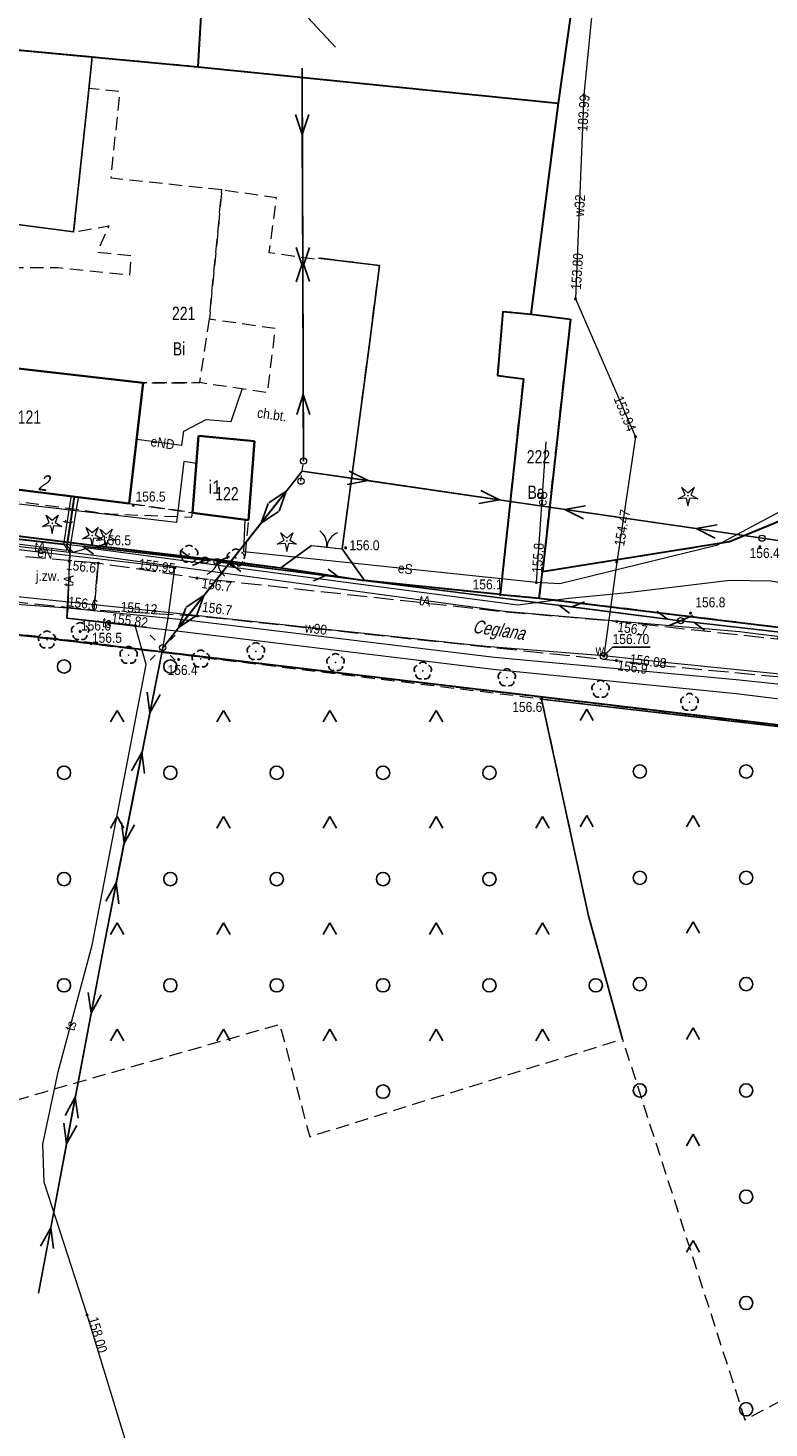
# Model space of a CAD drawing. Header units: metres. Extents: x 5548743 to 5556416, y 5707500 to 5714000.
# Tile 58 of 203: x 5554710 to 5554793, y 5709124 to 5709282. Entities that reach past the tile are written whole.
import ezdxf
from ezdxf.enums import TextEntityAlignment as Align

# ---------------------------------------------------------------- set-up
doc = ezdxf.new("R2010")
doc.units = ezdxf.units.M
doc.header["$MEASUREMENT"] = 0
for name, pattern in [('1.5_0.75', [2.25, 1.5, -0.75]), ('2.25_0.75', [3, 2.25, -0.75]), ('219-1000', [0]), ('otob_1000', [0]), ('suep_nn_1000', [0]), ('suep_wn_1000', [0]), ('supp_1000', [1.25, 0.625, -0.625]), ('sutp_1000', [0])]:
    doc.linetypes.add(name, pattern=pattern)
doc.layers.get('0').update_dxf_attribs({"color": 2, "linetype": 'CONTINUOUS', "lineweight": 5})
for name, color, linetype in [('210-oznaczenie konturu użytku gruntowego', 7, 'CONTINUOUS'), ('211-numer działki ewidencyjnej', 7, 'CONTINUOUS'), ('217-kontur klasyfikacyjny', 7, 'CONTINUOUS'), ('218-kontur użytku gruntowego', 7, 'CONTINUOUS'), ('219-działka ewidencyjna', 7, 'CONTINUOUS'), ('238-Punkt adresowy budynku', 7, 'CONTINUOUS'), ('312-budynek ewidencyjny', 7, 'CONTINUOUS'), ('312-oznaczenie budynku ewidencyjnego', 7, 'CONTINUOUS'), ('312-oznaczenie budynku ewidencyjnego-Atr117', 7, 'CONTINUOUS'), ('994-Nazwa ulicy', 7, 'CONTINUOUS'), ('brama', 7, 'CONTINUOUS'), ('chodnik', 7, 'CONTINUOUS'), ('chodnik-Atr17', 7, 'CONTINUOUS'), ('drzewo iglaste', 7, 'CONTINUOUS'), ('drzewo liściaste', 7, 'CONTINUOUS'), ('jezdnia', 7, 'CONTINUOUS'), ('jezdnia-Atr17', 7, 'CONTINUOUS'), ('latarnia', 7, 'CONTINUOUS'), ('ogrodzenie trwałe', 7, 'CONTINUOUS'), ('pikieta naturalna', 7, 'CONTINUOUS'), ('pikieta naturalna-Atr2', 7, 'CONTINUOUS'), ('przewód elektroenergetyczny niskiego napięcia', 7, 'CONTINUOUS'), ('przewód elektroenergetyczny podziemny', 7, 'CONTINUOUS'), ('przewód elektroenergetyczny podziemny-Atr1', 7, 'CONTINUOUS'), ('przewód elektroenergetyczny wysokiego napięcia', 7, 'CONTINUOUS'), ('przewód telekomunikacyjny napowietrzny', 7, 'CONTINUOUS'), ('przewód telekomunikacyjny podziemny', 7, 'CONTINUOUS'), ('przewód telekomunikacyjny podziemny-Atr1', 7, 'CONTINUOUS'), ('przewód wodociągowy', 7, 'CONTINUOUS'), ('przewód wodociągowy-Atr1', 7, 'CONTINUOUS'), ('rzedna', 7, 'CONTINUOUS'), ('rzedna-Atr2', 7, 'CONTINUOUS'), ('słup przewodów napowietrznych', 7, 'CONTINUOUS'), ('teren zalesiony', 7, 'CONTINUOUS'), ('właz do komory lub kanału - okrągły', 7, 'CONTINUOUS'), ('właz do komory lub kanału - okrągły-Atr17', 7, 'CONTINUOUS')]:
    doc.layers.add(name, color=color, linetype=linetype)
doc.styles.get("Standard").update_dxf_attribs({"font": 'Working1250', "width": 0.75})
doc.linetypes.add('902-1000', pattern='A,5,0,[1,ksztalty.shx,S=1,R=0,X=0,Y=0],5', length=10)

# ---------------------------------------------------------------- blocks, each defined once
blk = doc.blocks.new('SUEP3')
at = {"color": 0, "linetype": 'Continuous'}
for p, q in [((0, 0), (18.004, 0)), ((18.004, 0), (15.004, 1.125)), ((15.004, 1.125), (16.504, 0)), ((18.004, 0), (15.004, -1.125)), ((16.504, 0), (15.004, -1.125)), ((18.004, 0), (40.504, 0)), ((40.504, 0), (37.504, 1.125)), ((37.504, 1.125), (39.004, 0)), ((40.504, 0), (37.504, -1.125)), ((39.004, 0), (37.504, -1.125))]:
    blk.add_line(p, q, dxfattribs=at)
blk = doc.blocks.new('SM05')
at = {"color": 0, "linetype": 'Continuous', "lineweight": 13}
blk.add_circle((0, 0), 0.35, dxfattribs=at)
blk = doc.blocks.new('SUEP1')
at = {"color": 0, "linetype": 'Continuous'}
for p, q in [((0, 0), (7.5, 0)), ((7.5, 0), (5.25, 0.75)), ((7.5, 0), (5.25, -0.75)), ((7.5, 0), (22.5, 0)), ((22.5, 0), (20.25, 0.75)), ((22.5, 0), (20.25, -0.75))]:
    blk.add_line(p, q, dxfattribs=at)
blk = doc.blocks.new('US15')
at = {"color": 0, "linetype": 'Continuous', "lineweight": 13}
blk.add_circle((0, 0), 0.35, dxfattribs=at)
blk = doc.blocks.new('SM01')
at = {"color": 0, "linetype": 'Continuous', "lineweight": 13}
for p, q in [((-0.848, 0.848), (-1.414, 1.414)), ((0.849, 0.848), (1.414, 1.414)), ((-0.848, -0.849), (-1.414, -1.414)), ((0.849, -0.849), (1.414, -1.414))]:
    blk.add_line(p, q, dxfattribs=at)
blk.add_circle((0, 0), 0.35, dxfattribs=at)
blk = doc.blocks.new('PW01')
at = {"linetype": 'Continuous', "lineweight": 13}
h = blk.add_hatch(color=0, dxfattribs=at)
edge = h.paths.add_edge_path()
edge.add_arc((0, 0), 0.18, 0, 360)
blk = doc.blocks.new('OP021')
at = {"linetype": 'Continuous', "lineweight": 13}
h = blk.add_hatch(color=0, dxfattribs=at)
edge = h.paths.add_edge_path()
edge.add_arc((0, 0), 0.1, 0, 360)
at = {"color": 0, "linetype": 'Continuous', "lineweight": -3}
for centre, start, end in [((-0.476, 0.154), 110.388, 213.756), ((0, 0.5), 38.316, 141.684), ((0.476, 0.154), 326.244, 69.612), ((-0.294, -0.404), 182.272, 285.64), ((0.294, -0.404), 254.36, 357.728), ((0.294, -0.404), 254.36, 357.728)]:
    blk.add_arc(centre, 0.5, start, end, dxfattribs=at)
blk = doc.blocks.new('OK02')
at = {"color": 0, "linetype": 'Continuous', "lineweight": 0}
for centre, start, end in [((-2, 0), 0, 60), ((2, 0), 120, 180)]:
    blk.add_arc(centre, 2, start, end, dxfattribs=at)
blk = doc.blocks.new('OP011')
at = {"linetype": 'Continuous', "lineweight": 13}
h = blk.add_hatch(color=0, dxfattribs=at)
edge = h.paths.add_edge_path()
edge.add_arc((0, 0), 0.1, 0, 360)
at = {"color": 0, "linetype": 'Continuous', "lineweight": 13}
for p, q in [((-1.099, -0.357), (-0.324, 0.105)), ((-0.324, 0.105), (-0.679, 0.935)), ((-0.679, 0.935), (0, 0.341)), ((0, 0.341), (0.679, 0.935)), ((0.679, 0.935), (0.324, 0.105)), ((0.324, 0.105), (1.099, -0.357)), ((-0.2, -0.275), (-1.099, -0.357)), ((-0.2, -0.275), (0, -1.155)), ((0, -1.155), (0.2, -0.275)), ((1.099, -0.357), (0.2, -0.275))]:
    blk.add_line(p, q, dxfattribs=at)
blk = doc.blocks.new('SUTP')
at = {"color": 0, "linetype": 'Continuous'}
for p, q in [((0, 0), (1.299, 0.75)), ((0, 0), (13.848, 0)), ((2.799, -0.75), (1.5, 0)), ((11.049, -0.75), (12.348, 0)), ((13.848, 0), (12.549, 0.75))]:
    blk.add_line(p, q, dxfattribs=at)
blk = doc.blocks.new('US22')
at = {"color": 0, "linetype": 'Continuous', "lineweight": 0}
blk.add_circle((0, 0), 0.4, dxfattribs=at)
blk = doc.blocks.new('OTZK3')
at = {"color": 0, "linetype": 'Continuous'}
for p, q in [((-0.75, -0.433), (0, 0.866)), ((0, 0.866), (0.75, -0.433))]:
    blk.add_line(p, q, dxfattribs=at)
blk = doc.blocks.new('OTZK1')
at = {"color": 0, "linetype": 'Continuous'}
blk.add_circle((0, 0), 0.75, dxfattribs=at)

msp = doc.modelspace()

# ---------------------------------------------------------------- linework, layer by layer
at = {"layer": '217-kontur klasyfikacyjny', "color": 3, "linetype": '1.5_0.75', "lineweight": 18, "flags": 128}
for points in [[(5554770.63, 5709282.66), (5554769.35, 5709273.57)], [(5554769.35, 5709273.57), (5554766.29, 5709249.72)], [(5554766.29, 5709249.72), (5554770.74, 5709249.18)], [(5554770.74, 5709249.18), (5554767.58, 5709220.65)], [(5554788.71, 5709224.02), (5554829.25, 5709240.75)], [(5554767.58, 5709220.65), (5554788.71, 5709224.02)]]:
    msp.add_lwpolyline(points, dxfattribs=at)
at = {"layer": '218-kontur użytku gruntowego', "color": 70, "linetype": '1.5_0.75', "lineweight": 18, "flags": 128}
for points in [[(5554728.71, 5709277.66), (5554730.25, 5709303.92)], [(5554682.89, 5709281.93), (5554728.71, 5709277.66)], [(5554728.71, 5709277.66), (5554682.89, 5709281.93)], [(5554770.63, 5709282.66), (5554769.35, 5709273.57)], [(5554769.35, 5709273.57), (5554728.71, 5709277.66)], [(5554769.35, 5709273.57), (5554766.29, 5709249.72)], [(5554766.29, 5709249.72), (5554769.35, 5709273.57)], [(5554763.12, 5709250.05), (5554762.5, 5709242.81)], [(5554762.5, 5709242.81), (5554763.12, 5709250.05)], [(5554766.29, 5709249.72), (5554763.12, 5709250.05)], [(5554763.12, 5709250.05), (5554766.29, 5709249.72)], [(5554770.74, 5709249.18), (5554766.29, 5709249.72)], [(5554766.29, 5709249.72), (5554770.74, 5709249.18)], [(5554767.58, 5709220.65), (5554770.74, 5709249.18)], [(5554770.74, 5709249.18), (5554767.58, 5709220.65)], [(5554762.5, 5709242.81), (5554765.43, 5709242.44)], [(5554765.43, 5709242.44), (5554762.5, 5709242.81)], [(5554765.43, 5709242.44), (5554762.83, 5709218.08)], [(5554762.83, 5709218.08), (5554765.43, 5709242.44)], [(5554788.71, 5709224.02), (5554829.25, 5709240.75)], [(5554829.25, 5709240.75), (5554788.71, 5709224.02)], [(5554697.51, 5709226.05), (5554717.67, 5709223.54)], [(5554717.67, 5709223.54), (5554697.51, 5709226.05)], [(5554717.67, 5709223.54), (5554738.07, 5709221.08)], [(5554738.07, 5709221.08), (5554717.67, 5709223.54)], [(5554767.58, 5709220.65), (5554788.71, 5709224.02)], [(5554788.71, 5709224.02), (5554767.58, 5709220.65)], [(5554738.07, 5709221.08), (5554747.5, 5709219.66)], [(5554747.5, 5709219.66), (5554738.07, 5709221.08)], [(5554747.5, 5709219.66), (5554762.83, 5709218.08)], [(5554762.83, 5709218.08), (5554747.5, 5709219.66)], [(5554767.23, 5709217.68), (5554767.58, 5709220.65)], [(5554767.58, 5709220.65), (5554767.23, 5709217.68)], [(5554762.83, 5709218.08), (5554767.23, 5709217.68)], [(5554767.23, 5709217.68), (5554762.83, 5709218.08)], [(5554767.23, 5709217.68), (5554934.6, 5709197.33)], [(5554934.6, 5709197.33), (5554767.23, 5709217.68)], [(5554857.11, 5709195.87), (5554693.04, 5709215.32)], [(5554693.04, 5709215.32), (5554857.11, 5709195.87)]]:
    msp.add_lwpolyline(points, dxfattribs=at)
at = {"layer": '219-działka ewidencyjna', "color": 94, "linetype": '219-1000', "lineweight": 30, "flags": 128}
for points in [[(5554730.98, 5709316.48), (5554728.71, 5709277.66)], [(5554774.17, 5709307.69), (5554769.35, 5709273.57)], [(5554682.89, 5709281.93), (5554728.71, 5709277.66)], [(5554728.71, 5709277.66), (5554769.35, 5709273.57)], [(5554769.35, 5709273.57), (5554766.29, 5709249.72)], [(5554763.12, 5709250.05), (5554762.5, 5709242.81)], [(5554763.12, 5709250.05), (5554766.29, 5709249.72)], [(5554766.29, 5709249.72), (5554770.74, 5709249.18)], [(5554770.74, 5709249.18), (5554767.58, 5709220.65)], [(5554762.5, 5709242.81), (5554765.43, 5709242.44)], [(5554765.43, 5709242.44), (5554762.83, 5709218.08)], [(5554829.25, 5709240.75), (5554788.71, 5709224.02)], [(5554697.51, 5709226.05), (5554717.67, 5709223.54)], [(5554717.67, 5709223.54), (5554738.07, 5709221.08)], [(5554788.71, 5709224.02), (5554767.58, 5709220.65)], [(5554738.07, 5709221.08), (5554747.5, 5709219.66)], [(5554762.83, 5709218.08), (5554747.5, 5709219.66)], [(5554767.23, 5709217.68), (5554767.58, 5709220.65)], [(5554762.83, 5709218.08), (5554767.23, 5709217.68)], [(5554767.23, 5709217.68), (5554934.6, 5709197.33)], [(5554857.11, 5709195.87), (5554693.04, 5709215.32)]]:
    msp.add_lwpolyline(points, dxfattribs=at)
at = {"layer": '312-budynek ewidencyjny', "color": 252, "linetype": 'Continuous', "lineweight": 35, "flags": 128}
for points in [[(5554705.09, 5709243.98), (5554722.54, 5709241.97)], [(5554722.54, 5709241.97), (5554720.95, 5709228.34)], [(5554728.09, 5709227.32), (5554728.78, 5709236.01)], [(5554728.78, 5709236.01), (5554735.1, 5709235.39)], [(5554735.1, 5709235.39), (5554734.41, 5709226.46)], [(5554720.95, 5709228.34), (5554704.6, 5709230.37)], [(5554734.41, 5709226.46), (5554728.09, 5709227.32)]]:
    msp.add_lwpolyline(points, dxfattribs=at)
at = {"layer": 'brama', "color": 252, "linetype": 'otob_1000', "lineweight": 18, "flags": 128}
for points in [[(5554741.51, 5709223.63), (5554745, 5709223.24)], [(5554732.71, 5709221.8), (5554729.19, 5709222.2)]]:
    msp.add_lwpolyline(points, dxfattribs=at)
at = {"layer": 'chodnik', "color": 252, "linetype": '1.5_0.75', "lineweight": 18, "flags": 128}
for points in [[(5554731.41, 5709263.76), (5554718.91, 5709265.09), (5554719.91, 5709274.84), (5554716.4, 5709275.21), (5554716.31, 5709274.38), (5554714.67, 5709259.02), (5554718.66, 5709259.7), (5554717.37, 5709256.74), (5554721.15, 5709256.35), (5554720.98, 5709254.12), (5554712.95, 5709254.95), (5554708.21, 5709254.96), (5554703.61, 5709255.43), (5554690.69, 5709256.95), (5554691.52, 5709251.89), (5554697.04, 5709251.25), (5554695.03, 5709233.31), (5554698.37, 5709232.91), (5554700.44, 5709230.79), (5554701.44, 5709229.57), (5554718.72, 5709227.18), (5554728.02, 5709226.82), (5554728.09, 5709227.32), (5554720.95, 5709228.34), (5554704.6, 5709230.37), (5554704.66, 5709232.07), (5554700.65, 5709232.58), (5554700.77, 5709233.93), (5554696.16, 5709234.43), (5554696.83, 5709244.59), (5554697.78, 5709244.46), (5554698.18, 5709249.17), (5554698.97, 5709249.04), (5554699.07, 5709251.44), (5554704.88, 5709250.72), (5554704.65, 5709248.02), (5554705.5, 5709247.94), (5554705.09, 5709243.98), (5554722.54, 5709241.97), (5554728.93, 5709242), (5554730, 5709249.2)], [(5554720.95, 5709228.34), (5554728.09, 5709227.32), (5554728.78, 5709236.01), (5554735.1, 5709235.39), (5554734.41, 5709226.46), (5554733.94, 5709221.63), (5554738.07, 5709221.08), (5554741.51, 5709223.63), (5554745, 5709223.24), (5554747.98, 5709245.77), (5554749.19, 5709255.23), (5554742.33, 5709256.07), (5554742.08, 5709255.9), (5554736.76, 5709256.66), (5554737.57, 5709262.85), (5554731.41, 5709263.76), (5554730, 5709249.2), (5554737.42, 5709248.14), (5554736.53, 5709240.85), (5554728.93, 5709242), (5554722.54, 5709241.97)]]:
    msp.add_lwpolyline(points, close=True, dxfattribs=at)
at = {"layer": 'jezdnia', "color": 252, "linetype": '2.25_0.75', "lineweight": 18, "flags": 128}
for points in [[(5554701.32, 5709217.98), (5554716.96, 5709216.34), (5554717.46, 5709221.61), (5554702.01, 5709223)], [(5554717.46, 5709221.61), (5554716.96, 5709216.34), (5554728.64, 5709215.67), (5554775.93, 5709210.62), (5554782.05, 5709209.96), (5554826.5, 5709205.74), (5554878.37, 5709198.24), (5554943.14, 5709190.66), (5555001.12, 5709182.04), (5555003.76, 5709177.73), (5555010.54, 5709177.44), (5555013.5, 5709180.41), (5555057.53, 5709174.57), (5555076.46, 5709171.71), (5555082.17, 5709172.29), (5555083.25, 5709176.06), (5555059.01, 5709179.27), (5555001.7, 5709187.38), (5554966.18, 5709191.8), (5554963.34, 5709193.88), (5554961.49, 5709196.41), (5554957.2, 5709197.24), (5554957.81, 5709193.2), (5554943.24, 5709195.42), (5554947.46, 5709198.02), (5554940.45, 5709198.43), (5554932.83, 5709196.31), (5554879.01, 5709202.67), (5554826.73, 5709209.45), (5554775.98, 5709215.02), (5554763.05, 5709216.14), (5554728.6, 5709219.93)]]:
    msp.add_lwpolyline(points, close=True, dxfattribs=at)
at = {"layer": 'ogrodzenie trwałe', "color": 252, "linetype": '902-1000', "lineweight": 25, "flags": 128}
for points in [[(5554716.78, 5709278.78), (5554682.89, 5709281.93)], [(5554686.54, 5709262.71), (5554714.67, 5709259.02), (5554716.31, 5709274.38), (5554716.78, 5709278.78)], [(5554767.45, 5709258.72), (5554766.29, 5709249.72), (5554763.12, 5709250.05), (5554762.5, 5709242.81), (5554765.43, 5709242.44), (5554762.83, 5709218.08), (5554747.5, 5709219.66), (5554745, 5709223.24)], [(5554745, 5709223.24), (5554747.98, 5709245.77), (5554749.19, 5709255.23), (5554742.33, 5709256.07)], [(5554729.19, 5709222.2), (5554717.67, 5709223.54), (5554697.51, 5709226.05), (5554692.89, 5709230.73), (5554689.09, 5709249.82)], [(5554741.51, 5709223.63), (5554738.07, 5709221.08), (5554732.6, 5709221.81)], [(5554767.49, 5709206.27), (5554857.11, 5709195.87), (5554937.11, 5709187.8), (5554939.49, 5709187.55)], [(5554767.49, 5709206.27), (5554772.78, 5709181.8), (5554776.61, 5709167.89)]]:
    msp.add_lwpolyline(points, dxfattribs=at)
at = {"layer": 'przewód elektroenergetyczny niskiego napięcia', "color": 1, "linetype": 'suep_nn_1000', "lineweight": 18, "flags": 128}
for points in [[(5554740.46, 5709277.51), (5554740.62, 5709233.15)], [(5554740.48, 5709232.02), (5554724.73, 5709212.08)], [(5554792.37, 5709224.44), (5554740.48, 5709232.02)], [(5554740.48, 5709232.02), (5554792.37, 5709224.44)], [(5554792.37, 5709224.44), (5554740.48, 5709232.02)], [(5554740.48, 5709232.02), (5554792.37, 5709224.44)], [(5554836.33, 5709217.88), (5554792.37, 5709224.44)], [(5554836.33, 5709217.88), (5554792.37, 5709224.44)], [(5554724.73, 5709212.08), (5554718.04, 5709178.17)], [(5554718.04, 5709178.17), (5554710.71, 5709139.21)], [(5554710.71, 5709139.21), (5554718.04, 5709178.17)]]:
    msp.add_lwpolyline(points, dxfattribs=at)
at = {"layer": 'przewód elektroenergetyczny podziemny', "color": 1, "linetype": 'Continuous', "lineweight": 18, "flags": 128}
for points in [[(5554840.34, 5709260.84), (5554828.24, 5709245.47), (5554787.23, 5709223.6), (5554769.54, 5709219.28), (5554766.89, 5709219.44)], [(5554721.8, 5709235.61), (5554726.9, 5709234.93), (5554727.11, 5709236.51), (5554729.63, 5709237.85), (5554732.47, 5709237.61), (5554733.69, 5709241.28)], [(5554728.53, 5709232.89), (5554727.12, 5709233.1), (5554726.28, 5709226.2), (5554702.96, 5709228.93), (5554700.41, 5709229.68), (5554697.9, 5709232.55), (5554696.73, 5709232.75), (5554696.98, 5709234.34)], [(5554767.96, 5709235.33), (5554766.89, 5709219.44), (5554733.87, 5709222.9), (5554734.04, 5709226.51)], [(5554724.73, 5709212.08), (5554725.32, 5709215.17), (5554726.11, 5709221.11), (5554701.25, 5709223.95), (5554692.3, 5709229.6), (5554691.03, 5709233.55)]]:
    msp.add_lwpolyline(points, dxfattribs=at)
at = {"layer": 'przewód elektroenergetyczny wysokiego napięcia', "color": 1, "linetype": 'suep_wn_1000', "lineweight": 18, "flags": 128}
msp.add_lwpolyline([(5554679.64, 5709349.23), (5554744.22, 5709279.88)], dxfattribs=at)
at = {"layer": 'przewód telekomunikacyjny napowietrzny', "color": 30, "linetype": 'sutp_1000', "lineweight": 18, "flags": 128}
for points in [[(5554678.61, 5709227.83), (5554729.49, 5709221.96)], [(5554783.18, 5709215.12), (5554730.88, 5709221.78)], [(5554730.88, 5709221.78), (5554783.18, 5709215.12)], [(5554830.19, 5709209.74), (5554783.18, 5709215.12)]]:
    msp.add_lwpolyline(points, dxfattribs=at)
at = {"layer": 'przewód telekomunikacyjny podziemny', "color": 30, "linetype": 'Continuous', "lineweight": 18, "flags": 128}
for points in [[(5554704.23, 5709224.04), (5554707.18, 5709223.95), (5554713.9, 5709223.08), (5554714.8, 5709229.1)], [(5554713.59, 5709223.73), (5554714.37, 5709228.81), (5554714.42, 5709229.15)], [(5554714.7, 5709229.12), (5554713.89, 5709223.6), (5554714.62, 5709222.85)], [(5554714.2, 5709222.86), (5554715.23, 5709229.05)], [(5554697.27, 5709225.75), (5554699.43, 5709224.69), (5554708.31, 5709223.54), (5554714.2, 5709222.86)], [(5554697.64, 5709224.78), (5554698.37, 5709224.35), (5554699.9, 5709225.26), (5554713.59, 5709223.73)], [(5554742.46, 5709100), (5554741.1, 5709099.69), (5554738.17, 5709112.81), (5554732.17, 5709112.52), (5554725.41, 5709112.62), (5554722.76, 5709114.27), (5554720.98, 5709121.11), (5554716.2, 5709136.74), (5554711.35, 5709151.75), (5554711.19, 5709156.03), (5554712.94, 5709164.19), (5554716.76, 5709178.48), (5554722.88, 5709210.18), (5554721.64, 5709214.57), (5554713.91, 5709215.42), (5554714.36, 5709223.95)], [(5554713.59, 5709223.73), (5554714.2, 5709222.86)], [(5554714.2, 5709222.86), (5554714.01, 5709216.59)], [(5554925.56, 5709196.35), (5554913.94, 5709197.47), (5554852.96, 5709205.89), (5554828.91, 5709209.01), (5554789.82, 5709213.85), (5554763.3, 5709216.16), (5554727.66, 5709221.01), (5554714.2, 5709222.86)], [(5554714.62, 5709222.85), (5554716.35, 5709223.34), (5554745.1, 5709219.5), (5554764.82, 5709216.92), (5554770.56, 5709217.66), (5554777.19, 5709218.29), (5554788.73, 5709219.69), (5554793.34, 5709219.63), (5554808.74, 5709217.27), (5554823.94, 5709215.39), (5554837.22, 5709214.14), (5554847.57, 5709213.09), (5554863.12, 5709211.32), (5554890.92, 5709207.12), (5554923.12, 5709204.33), (5554945.68, 5709202.75), (5554960.36, 5709202.17), (5554963.47, 5709201.9), (5554968.33, 5709201.71)], [(5554714.62, 5709222.85), (5554716.35, 5709223.34), (5554745.1, 5709219.5), (5554764.82, 5709216.92), (5554770.56, 5709217.66), (5554777.19, 5709218.29), (5554788.73, 5709219.69), (5554793.34, 5709219.63), (5554808.74, 5709217.27), (5554823.94, 5709215.39), (5554837.22, 5709214.14), (5554847.57, 5709213.09), (5554863.12, 5709211.32), (5554890.92, 5709207.12), (5554923.12, 5709204.33), (5554945.68, 5709202.75), (5554960.36, 5709202.17), (5554963.47, 5709201.9), (5554968.33, 5709201.71)], [(5554697.09, 5709214.36), (5554699.95, 5709217.11), (5554702.94, 5709217.38), (5554714.01, 5709216.59)], [(5554714.01, 5709216.59), (5554713.9, 5709215.42), (5554727.27, 5709213.85), (5554762.04, 5709209.65), (5554789.46, 5709206.89), (5554828.23, 5709202.12), (5554850.71, 5709199.22), (5554908.67, 5709191.73), (5554933.91, 5709190.97), (5554958.48, 5709187.69), (5555003.43, 5709179.99), (5555037.45, 5709174.45), (5555074.43, 5709169.6)], [(5554714.01, 5709216.59), (5554727.68, 5709215.19), (5554762.17, 5709211.02), (5554789.45, 5709208.5), (5554828.27, 5709204.42), (5554851.1, 5709201.05), (5554908.76, 5709192.88), (5554934.14, 5709192.42), (5554958.65, 5709188.65), (5555002.81, 5709180.94), (5555037.7, 5709175.74), (5555074.67, 5709170.26)]]:
    msp.add_lwpolyline(points, dxfattribs=at)
at = {"layer": 'przewód wodociągowy', "color": 5, "linetype": 'Continuous', "lineweight": 18, "flags": 128}
for points in [[(5554766.37, 5709303.81), (5554775.37, 5709298.81), (5554773.43, 5709286.33), (5554772.26, 5709274.49), (5554771.31, 5709251.46), (5554778.08, 5709235.9), (5554775.97, 5709221.75), (5554774.5, 5709211.14)], [(5554959.04, 5709190.38), (5554937.03, 5709192.26), (5554904.65, 5709194.53), (5554862.86, 5709200.97), (5554830.73, 5709205.41), (5554781.39, 5709210.41), (5554774.5, 5709211.14), (5554761.18, 5709212.2), (5554723.86, 5709216.19), (5554697.55, 5709218.93), (5554690.19, 5709218.76), (5554687.21, 5709193.04), (5554688.15, 5709180.99), (5554690.96, 5709170.79)]]:
    msp.add_lwpolyline(points, dxfattribs=at)
at = {"layer": 'rzedna-Atr2', "color": 252, "flags": 128}
msp.add_lwpolyline([(5554774.5, 5709211.14), (5554775.5, 5709212.14), (5554779.727, 5709212.14)], dxfattribs=at)
at = {"layer": 'słup przewodów napowietrznych', "color": 252, "linetype": 'supp_1000', "lineweight": 18, "flags": 128}
for points in [[(5554740.33, 5709230.88), (5554740.62, 5709233.15)], [(5554729.49, 5709221.96), (5554730.88, 5709221.78)]]:
    msp.add_lwpolyline(points, dxfattribs=at)
at = {"layer": 'teren zalesiony', "color": 3, "linetype": '1.5_0.75', "lineweight": 18, "flags": 128}
for points in [[(5554691.6, 5709207.65), (5554690.51, 5709182), (5554696.52, 5709157.57), (5554711.31, 5709161.91), (5554737.93, 5709169.57), (5554741.32, 5709156.87), (5554776.61, 5709167.89), (5554772.78, 5709181.8), (5554767.49, 5709206.27), (5554725.82, 5709211.37), (5554716.75, 5709212.63), (5554700.71, 5709214.47), (5554696.28, 5709213.23)], [(5554767.49, 5709206.27), (5554772.78, 5709181.8), (5554776.61, 5709167.89), (5554790.44, 5709124.91), (5554795.71, 5709127.71), (5554796.1, 5709122.9), (5554791.4, 5709120.25), (5554795.42, 5709095.54), (5554802.86, 5709050.38), (5554963.6, 5709049.01), (5554965.73, 5709064.25), (5554965.39, 5709079.34), (5554968.14, 5709086.47), (5554970.76, 5709097.04), (5554959.14, 5709101.21), (5554923.37, 5709133.18), (5554926.17, 5709143.33), (5554927.18, 5709146.74), (5554927.63, 5709151.29), (5554927.74, 5709151.67), (5554929.46, 5709157.94), (5554930.87, 5709163.06), (5554939.49, 5709187.55), (5554937.11, 5709187.8), (5554857.11, 5709195.87)]]:
    msp.add_lwpolyline(points, close=True, dxfattribs=at)

# ---------------------------------------------------------------- block references
at = {"layer": 'brama', "color": 252, "linetype": 'Continuous', "lineweight": 18}
for p, rotation in [((5554743.255, 5709223.435), 353.624), ((5554730.95, 5709222), 173.517)]:
    msp.add_blockref('OK02', p, dxfattribs=dict(at, rotation=rotation))
at = {"layer": 'drzewo iglaste', "color": 94, "linetype": 'Continuous', "lineweight": 18}
for p in [(5554784.01, 5709229.23), (5554712.26, 5709226.12), (5554716.77, 5709224.73), (5554718.37, 5709224.53), (5554738.75, 5709224.11)]:
    msp.add_blockref('OP011', p, dxfattribs=at)
at = {"layer": 'drzewo liściaste', "color": 3, "linetype": 'Continuous', "lineweight": 18}
for p in [(5554727.71, 5709222.64), (5554732.98, 5709222.22), (5554715.41, 5709213.91), (5554711.67, 5709212.97), (5554720.89, 5709211.22), (5554729.02, 5709210.81), (5554735.25, 5709211.65), (5554744.24, 5709210.41), (5554754.09, 5709209.46), (5554763.57, 5709208.69), (5554774.14, 5709207.4), (5554784.18, 5709205.92)]:
    msp.add_blockref('OP021', p, dxfattribs=at)
at = {"layer": 'latarnia', "color": 252, "linetype": 'Continuous', "lineweight": 18}
msp.add_blockref('SM01', (5554724.73, 5709212.08), dxfattribs=at)
at = {"layer": 'pikieta naturalna', "color": 252, "linetype": 'Continuous', "lineweight": 13}
for p in [(5554721.41, 5709228.15), (5554717.67, 5709223.54), (5554745.38, 5709223.35), (5554792.12, 5709223.47), (5554717.46, 5709221.61), (5554728.6, 5709219.93), (5554762.83, 5709218.08), (5554716.96, 5709216.34), (5554728.64, 5709215.67), (5554775.98, 5709215.02), (5554784.3, 5709215.97), (5554715.41, 5709213.91), (5554716.65, 5709212.53), (5554726.53, 5709210.75), (5554775.93, 5709210.62), (5554767.49, 5709206.27)]:
    msp.add_blockref('PW01', p, dxfattribs=at)
at = {"layer": 'przewód elektroenergetyczny niskiego napięcia', "color": 1, "linetype": 'Continuous', "lineweight": 18}
for p, rotation in [((5554740.46, 5709277.51), 270.207), ((5554740.62, 5709233.15), 90.20700000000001), ((5554740.48, 5709232.02), 231.696), ((5554740.48, 5709232.02), 351.689), ((5554740.48, 5709232.02), 351.689), ((5554724.73, 5709212.08), 51.69600000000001), ((5554792.37, 5709224.44), 171.689), ((5554792.37, 5709224.44), 171.689), ((5554792.37, 5709224.44), 351.513), ((5554792.37, 5709224.44), 351.513), ((5554724.73, 5709212.08), 258.84), ((5554718.04, 5709178.17), 78.84), ((5554718.04, 5709178.17), 259.345), ((5554710.71, 5709139.21), 79.345)]:
    msp.add_blockref('SUEP1', p, dxfattribs=dict(at, rotation=rotation))
at = {"layer": 'przewód elektroenergetyczny wysokiego napięcia', "color": 1, "linetype": 'Continuous', "lineweight": 18, "rotation": 132.96}
msp.add_blockref('SUEP3', (5554744.22, 5709279.88), dxfattribs=at)
at = {"layer": 'przewód telekomunikacyjny napowietrzny', "color": 30, "linetype": 'Continuous', "lineweight": 18}
for p, rotation in [((5554729.49, 5709221.96), 173.419), ((5554730.88, 5709221.78), 352.7430000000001), ((5554783.18, 5709215.12), 172.743), ((5554783.18, 5709215.12), 353.471)]:
    msp.add_blockref('SUTP', p, dxfattribs=dict(at, rotation=rotation))
at = {"layer": 'rzedna', "color": 5, "linetype": 'Continuous', "lineweight": 18}
for p in [(5554772.26, 5709274.49), (5554771.31, 5709251.46), (5554778.08, 5709235.9), (5554775.97, 5709221.75), (5554723.86, 5709216.19), (5554774.5, 5709211.14), (5554781.39, 5709210.41)]:
    msp.add_blockref('PW01', p, dxfattribs=at)
at = {"layer": 'rzedna', "color": 1, "linetype": 'Continuous', "lineweight": 18}
for p in [(5554726.11, 5709221.11), (5554766.89, 5709219.44)]:
    msp.add_blockref('PW01', p, dxfattribs=at)
at = {"layer": 'rzedna', "color": 30, "linetype": 'Continuous', "lineweight": 18}
for p in [(5554721.64, 5709214.57), (5554716.2, 5709136.74)]:
    msp.add_blockref('PW01', p, dxfattribs=at)
at = {"layer": 'słup przewodów napowietrznych', "color": 252, "linetype": 'Continuous', "lineweight": 18}
for name, p in [('SM05', (5554740.62, 5709233.15)), ('SM05', (5554740.33, 5709230.88)), ('US15', (5554792.37, 5709224.44)), ('SM05', (5554729.49, 5709221.96)), ('SM05', (5554730.88, 5709221.78)), ('US15', (5554783.18, 5709215.12)), ('US15', (5554724.73, 5709212.08))]:
    msp.add_blockref(name, p, dxfattribs=at)
at = {"layer": 'teren zalesiony', "color": 3, "linetype": 'Continuous', "lineweight": 18}
for name, p in [('OTZK1', (5554713.596, 5709209.956)), ('OTZK1', (5554725.596, 5709209.956)), ('OTZK3', (5554719.596, 5709204.136)), ('OTZK3', (5554731.596, 5709204.136)), ('OTZK3', (5554743.596, 5709204.136)), ('OTZK3', (5554755.596, 5709204.136)), ('OTZK3', (5554772.576, 5709204.276)), ('OTZK1', (5554713.596, 5709197.956)), ('OTZK1', (5554725.596, 5709197.956)), ('OTZK1', (5554737.596, 5709197.956)), ('OTZK1', (5554749.596, 5709197.956)), ('OTZK1', (5554761.596, 5709197.956)), ('OTZK1', (5554778.576, 5709198.096)), ('OTZK1', (5554790.576, 5709198.096)), ('OTZK3', (5554719.596, 5709192.136)), ('OTZK3', (5554731.596, 5709192.136)), ('OTZK3', (5554743.596, 5709192.136)), ('OTZK3', (5554755.596, 5709192.136)), ('OTZK3', (5554767.596, 5709192.136)), ('OTZK3', (5554772.576, 5709192.276)), ('OTZK3', (5554784.576, 5709192.276)), ('OTZK1', (5554713.596, 5709185.956)), ('OTZK1', (5554725.596, 5709185.956)), ('OTZK1', (5554737.596, 5709185.956)), ('OTZK1', (5554749.596, 5709185.956)), ('OTZK1', (5554761.596, 5709185.956)), ('OTZK1', (5554778.576, 5709186.096)), ('OTZK1', (5554790.576, 5709186.096)), ('OTZK3', (5554719.596, 5709180.136)), ('OTZK3', (5554731.596, 5709180.136)), ('OTZK3', (5554743.596, 5709180.136)), ('OTZK3', (5554755.596, 5709180.136)), ('OTZK3', (5554767.596, 5709180.136)), ('OTZK3', (5554784.576, 5709180.276)), ('OTZK1', (5554713.596, 5709173.956)), ('OTZK1', (5554725.596, 5709173.956)), ('OTZK1', (5554737.596, 5709173.956)), ('OTZK1', (5554749.596, 5709173.956)), ('OTZK1', (5554761.596, 5709173.956)), ('OTZK1', (5554773.596, 5709173.956)), ('OTZK1', (5554778.576, 5709174.096)), ('OTZK1', (5554790.576, 5709174.096)), ('OTZK3', (5554784.576, 5709168.276)), ('OTZK3', (5554719.596, 5709168.136)), ('OTZK3', (5554731.596, 5709168.136)), ('OTZK3', (5554743.596, 5709168.136)), ('OTZK3', (5554755.596, 5709168.136)), ('OTZK3', (5554767.596, 5709168.136)), ('OTZK1', (5554749.596, 5709161.956)), ('OTZK1', (5554778.576, 5709162.096)), ('OTZK1', (5554790.576, 5709162.096)), ('OTZK3', (5554784.576, 5709156.276)), ('OTZK1', (5554790.576, 5709150.096)), ('OTZK3', (5554784.576, 5709144.276)), ('OTZK1', (5554790.576, 5709138.096)), ('OTZK1', (5554790.576, 5709126.096))]:
    msp.add_blockref(name, p, dxfattribs=at)
at = {"layer": 'właz do komory lub kanału - okrągły', "color": 252, "linetype": 'Continuous', "lineweight": 18}
msp.add_blockref('US22', (5554774.5, 5709211.14), dxfattribs=at)

# ---------------------------------------------------------------- texts
at = {"layer": '210-oznaczenie konturu użytku gruntowego', "color": 70, "linetype": 'Continuous', "lineweight": 18, "width": 0.79}
for s, p in [('Bi', (5554725.87, 5709245.07)), ('Ba', (5554765.9, 5709228.88))]:
    msp.add_text(s, height=1.5, dxfattribs=at).set_placement(p)
at = {"layer": '211-numer działki ewidencyjnej', "color": 94, "linetype": 'Continuous', "lineweight": 30, "width": 0.79}
for s, p in [('221', (5554725.78, 5709249.07)), ('222', (5554765.81, 5709232.88))]:
    msp.add_text(s, height=1.5, dxfattribs=at).set_placement(p)
at = {"layer": '238-Punkt adresowy budynku', "color": 252, "linetype": 'Continuous', "lineweight": 18, "oblique": 15, "width": 0.79}
msp.add_text('2', height=1.8, rotation=-8.371, dxfattribs=at).set_placement((5554711.11, 5709229.82), align=Align.CENTER)
at = {"layer": '312-oznaczenie budynku ewidencyjnego', "color": 252, "linetype": 'Continuous', "lineweight": 18, "width": 0.79}
for s, p in [('121', (5554708.37, 5709237.36)), ('122', (5554730.66, 5709228.71))]:
    msp.add_text(s, height=1.5, dxfattribs=at).set_placement(p)
at = {"layer": '312-oznaczenie budynku ewidencyjnego-Atr117', "color": 252, "width": 0.9}
msp.add_text('i1', height=1.5, dxfattribs=at).set_placement((5554730.62, 5709230.21), align=Align.MIDDLE_CENTER)
at = {"layer": '994-Nazwa ulicy', "color": 252, "linetype": 'Continuous', "lineweight": 18, "oblique": 15, "width": 0.79}
msp.add_text('Ceglana', height=1.5, rotation=351.653, dxfattribs=at).set_placement((5554759.74, 5709214.53), align=Align.MIDDLE_LEFT)
at = {"layer": 'chodnik-Atr17', "color": 252, "width": 0.9}
msp.add_text('ch.bt.', height=1.125, rotation=351.957, dxfattribs=at).set_placement((5554735.34, 5709238.07))
at = {"layer": 'jezdnia-Atr17', "color": 252, "width": 0.9}
msp.add_text('j.zw.', height=1.125, dxfattribs=at).set_placement((5554710.41, 5709219.62))
at = {"layer": 'pikieta naturalna-Atr2', "color": 252, "width": 0.9}
for s, p in [('156.5', (5554721.67, 5709228.58)), ('156.5', (5554717.77, 5709223.64)), ('156.0', (5554745.81, 5709223.08)), ('156.4', (5554790.96, 5709222.2)), ('156.1', (5554759.71, 5709218.66)), ('156.8', (5554784.84, 5709216.64)), ('156.6', (5554715.51, 5709214.01)), ('156.5', (5554716.75, 5709212.63)), ('156.4', (5554725.28, 5709209)), ('156.6', (5554764.18, 5709204.82))]:
    msp.add_text(s, height=1.125, dxfattribs=at).set_placement(p)
for s, rotation, p in [('156.6', -6.61, (5554713.78, 5709220.9)), ('156.7', 352.405, (5554729.06, 5709218.82)), ('156.7', 352.592, (5554729.12, 5709216.15)), ('156.7', 352.423, (5554776, 5709213.89)), ('156.9', 352.528, (5554776, 5709209.54))]:
    msp.add_text(s, height=1.125, rotation=rotation, dxfattribs=at).set_placement(p)
msp.add_text('156.6', height=1.125, rotation=-7.287, dxfattribs=at).set_placement((5554714.06, 5709217.31), align=Align.MIDDLE_LEFT)
at = {"layer": 'przewód elektroenergetyczny podziemny-Atr1', "color": 1, "width": 0.9}
for s, rotation, p in [('eND', 351.067, (5554723.39, 5709235.4)), ('eS', 86.147, (5554767.47, 5709228.09)), ('eN', -7.835, (5554710.61, 5709222.88)), ('eS', 354.018, (5554751.29, 5709221.08))]:
    msp.add_text(s, height=1.125, rotation=rotation, dxfattribs=at).set_placement(p, align=Align.MIDDLE_LEFT)
at = {"layer": 'przewód telekomunikacyjny podziemny-Atr1', "color": 30, "width": 0.9}
for s, rotation, p in [('t', 80.024, (5554713.95, 5709226.09)), ('tA', 351.343, (5554710.28, 5709223.55)), ('tA', 86.891, (5554714.08, 5709218.99)), ('tA', 350.927, (5554753.7, 5709217.47)), ('ts', 352.454, (5554717.93, 5709214.98)), ('ts', 73.698, (5554714.2, 5709168.89))]:
    msp.add_text(s, height=1.125, rotation=rotation, dxfattribs=at).set_placement(p, align=Align.MIDDLE_LEFT)
at = {"layer": 'przewód wodociągowy-Atr1', "color": 5, "width": 0.9}
for s, rotation, p in [('w32', 86.343, (5554771.69, 5709260.75)), ('w90', 352.574, (5554740.8, 5709214.38))]:
    msp.add_text(s, height=1.125, rotation=rotation, dxfattribs=at).set_placement(p, align=Align.MIDDLE_LEFT)
at = {"layer": 'rzedna-Atr2', "color": 5, "width": 0.9}
for s, rotation, p in [('183.99', 86.343, (5554772.09, 5709270.37)), ('153.80', 86.343, (5554771.36, 5709252.49)), ('153.94', -67.804, (5554776.12, 5709240.42)), ('154.47', 80.222, (5554776.24, 5709223.58)), ('156.08', 352.618, (5554777.46, 5709210.83))]:
    msp.add_text(s, height=1.125, rotation=rotation, dxfattribs=at).set_placement(p, align=Align.MIDDLE_LEFT)
at = {"layer": 'rzedna-Atr2', "color": 1, "width": 0.9}
for s, rotation, p in [('155.8', 86.147, (5554766.96, 5709220.52)), ('155.95', -7.835, (5554722.03, 5709221.57))]:
    msp.add_text(s, height=1.125, rotation=rotation, dxfattribs=at).set_placement(p, align=Align.MIDDLE_LEFT)
at = {"layer": 'rzedna-Atr2', "color": 5, "width": 0.9}
msp.add_text('155.12', height=1.125, rotation=355.44, dxfattribs=at).set_placement((5554719.95, 5709216.16))
at = {"layer": 'rzedna-Atr2', "color": 30, "width": 0.9}
for s, rotation, p in [('155.82', 352.454, (5554718.88, 5709214.87)), ('158.00', 285.695, (5554716.32, 5709136.34))]:
    msp.add_text(s, height=1.125, rotation=rotation, dxfattribs=at).set_placement(p)
at = {"layer": 'rzedna-Atr2', "color": 5, "width": 0.9}
msp.add_text('156.70', height=1.125, dxfattribs=at).set_placement((5554775.5, 5709212.151), align=Align.BOTTOM_LEFT)
at = {"layer": 'właz do komory lub kanału - okrągły-Atr17', "color": 252, "width": 0.9}
msp.add_text('w', height=1.125, dxfattribs=at).set_placement((5554773.57, 5709211.27))

doc.saveas('drawing.dxf')
